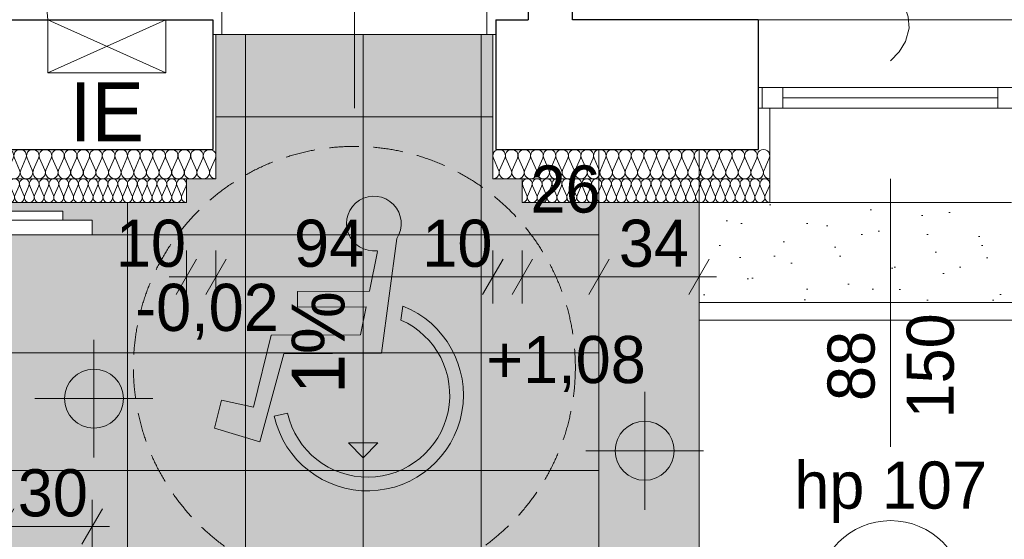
# Model space of a CAD drawing. Extents: x -613240 to -325500, y -25863 to 152403.
# Tile 42 of 254: x -425171 to -421829, y 21589 to 23353. Entities that reach past the tile are written whole.
import ezdxf

# ---------------------------------------------------------------- set-up
doc = ezdxf.new("R2010")
doc.units = 0
doc.header["$MEASUREMENT"] = 0
doc.linetypes.add('Krawędzie ukryte', pattern=[150, 100, -50])
for name, color, linetype in [('A-Okna', 7, 'Continuous'), ('Arch ocieplenie', 7, 'Continuous'), ('arch spadki', 7, 'Continuous'), ('Inwent Izolacje', 7, 'Continuous'), ('INWENT RZĘDNE', 7, 'Continuous'), ('INWENT WYMIARY', 7, 'Continuous')]:
    doc.layers.add(name, color=color, linetype=linetype)
for name, color, linetype, lineweight, true_color in [('A-Okna_Nr_Pióra__9', 7, 'Continuous', 13, 0x3dad99), ('Arch ocieplenie_Nr_Pióra__9', 7, 'Continuous', 13, 0x3dad99), ('Arch okna_Nr_Pióra__82', 7, 'Continuous', 20, 0xaaaaaa), ('Arch opisy_Nr_Pióra__9', 7, 'Continuous', 13, 0x3dad99), ('Arch wykończenie_Nr_Pióra__3', 7, 'Continuous', 18, 0xff6600), ('Arch wykończenie_Nr_Pióra__81', 7, 'Continuous', 9, 0x6a6a6a), ('Arch wykończenie_Nr_Pióra__82', 7, 'Continuous', 20, 0xaaaaaa), ('Arch wyposarzenie_Nr_Pióra__2', 7, 'Continuous', 13, 0x7f7f7f), ('instalacja CO_Nr_Pióra__88', 7, 'Continuous', 20, 0xfd4435), ('INSTALACJA IE_Nr_Pióra__88', 7, 'Continuous', 20, 0xfd4435), ('Inwent Izolacje_Nr_Pióra__2', 7, 'Continuous', 13, 0x7f7f7f), ('INWENT OPISY_Nr_Pióra__88', 7, 'Continuous', 20, 0xfd4435), ('INWENT.ŚCIANY_Nr_Pióra__2', 7, 'Continuous', 13, 0x7f7f7f)]:
    doc.layers.add(name, color=color, linetype=linetype, lineweight=lineweight, true_color=true_color)
for name, color, linetype, lineweight in [('Arch balustrady_Nr_Pióra__41', 7, 'Continuous', 15), ('Arch drzwi_Nr_Pióra__10', 134, 'Continuous', 18), ('Arch opisy_Nr_Pióra__1', 7, 'Continuous', 25), ('Arch opisy_Nr_Pióra__21', 7, 'Continuous', 9), ('arch spadki_Nr_Pióra__21', 7, 'Continuous', 9), ('arch spadki_Nr_Pióra__5', 7, 'Continuous', 13), ('Arch teren_Nr_Pióra__5', 7, 'Continuous', 13), ('INWENT RZĘDNE_Nr_Pióra__21', 7, 'Continuous', 9), ('INWENT WYMIARY_Nr_Pióra__21', 7, 'Continuous', 9), ('INWENT. OKNA_Nr_Pióra__21', 7, 'Continuous', 9), ('INWENT. OKNA_Nr_Pióra__5', 7, 'Continuous', 13), ('INWENT.ŚCIANY_Nr_Pióra__1', 7, 'Continuous', 25), ('INWENT.ŚCIANY_Nr_Pióra__21', 7, 'Continuous', 9), ('Istniejące schody_Nr_Pióra__5', 7, 'Continuous', 13)]:
    doc.layers.add(name, color=color, linetype=linetype, lineweight=lineweight)
doc.styles.add('GENERATED_STYLE_1', font='txt')
doc.styles.add('GENERATED_STYLE_2', font='txt')
doc.styles.add('GENERATED_STYLE_4', font='txt')
doc.styles.add('GENERATED_STYLE_5', font='txt')
doc.dimstyles.new('GENERATED_STYLE__2', dxfattribs={"dimtxt": 160.000002, "dimasz": 91.2, "dimexe": 0.18, "dimexo": 0, "dimgap": 0.09, "dimtad": 1, "dimtih": 1, "dimtoh": 1, "dimdec": 0, "dimlfac": 0.1, "dimzin": 0, "dimdsep": 46, "dimtxsty": 'GENERATED_STYLE_1', "dimblk": 'ARROWHEAD_2', "dimblk1": 'ARROWHEAD_2', "dimblk2": 'ARROWHEAD_2', "dimcen": 0.09, "dimclrd": 7, "dimclre": 7, "dimclrt": 7, "dimazin": 0, "dimtfac": 1, "dimtdec": 4, "dimtmove": 0, "dimatfit": 3, "dimfxl": 0, "dimtolj": 1, "dimtzin": 0, "dimarcsym": 0})

# ---------------------------------------------------------------- blocks, each defined once
blk = doc.blocks.new('Izolacja cieplna 14_7', base_point=(-423464.9, 22732.6))
at = {"layer": 'Arch ocieplenie_Nr_Pióra__9', "linetype": 'Continuous'}
for p, q in [((-423463.5, 22788.8), (-423449.6, 22756.5)), ((-423446.7, 22756.5), (-423432.8, 22788.8)), ((-423429.9, 22788.8), (-423416, 22756.5)), ((-423413.1, 22756.5), (-423399.2, 22788.8)), ((-423396.3, 22788.8), (-423382.4, 22756.5)), ((-423379.5, 22756.5), (-423365.6, 22788.8)), ((-423362.7, 22788.8), (-423348.8, 22756.5)), ((-423345.9, 22756.5), (-423332, 22788.8)), ((-423329.1, 22788.8), (-423315.2, 22756.5)), ((-423312.3, 22756.5), (-423298.4, 22788.8)), ((-423295.5, 22788.8), (-423281.6, 22756.5)), ((-423278.7, 22756.5), (-423264.8, 22788.8)), ((-423261.9, 22788.8), (-423248, 22756.5)), ((-423245.1, 22756.5), (-423231.2, 22788.8)), ((-423228.3, 22788.8), (-423214.4, 22756.5)), ((-423211.5, 22756.5), (-423197.6, 22788.8)), ((-423194.7, 22788.8), (-423180.8, 22756.5)), ((-423177.9, 22756.5), (-423164, 22788.8)), ((-423161.1, 22788.8), (-423147.2, 22756.5)), ((-423144.3, 22756.5), (-423130.4, 22788.8)), ((-423127.5, 22788.8), (-423113.6, 22756.5)), ((-423110.7, 22756.5), (-423096.8, 22788.8)), ((-423093.9, 22788.8), (-423080, 22756.5)), ((-423077.1, 22756.5), (-423063.2, 22788.8)), ((-423060.3, 22788.8), (-423046.4, 22756.5)), ((-423043.5, 22756.5), (-423029.6, 22788.8)), ((-423026.7, 22788.8), (-423012.8, 22756.5)), ((-423009.9, 22756.5), (-422996, 22788.8)), ((-422993.1, 22788.8), (-422979.2, 22756.5)), ((-422976.3, 22756.5), (-422962.4, 22788.8)), ((-422959.5, 22788.8), (-422945.6, 22756.5)), ((-422942.7, 22756.5), (-422928.8, 22788.8)), ((-422925.9, 22788.8), (-422912, 22756.5)), ((-422909.1, 22756.5), (-422895.2, 22788.8)), ((-422892.3, 22788.8), (-422878.4, 22756.5)), ((-422875.5, 22756.5), (-422861.6, 22788.8)), ((-422858.7, 22788.8), (-422844.8, 22756.5)), ((-422841.9, 22756.5), (-422828, 22788.8)), ((-422825.1, 22788.8), (-422811.2, 22756.5)), ((-422808.3, 22756.5), (-422794.4, 22788.8)), ((-422791.5, 22788.8), (-422777.6, 22756.5)), ((-422774.7, 22756.5), (-422760.8, 22788.8)), ((-422757.9, 22788.8), (-422744, 22756.5)), ((-422741.1, 22756.5), (-422727.2, 22788.8)), ((-422724.3, 22788.8), (-422710.4, 22756.5)), ((-422707.5, 22756.5), (-422693.6, 22788.8)), ((-422690.7, 22788.8), (-422676.8, 22756.5)), ((-422673.9, 22756.5), (-422660, 22788.8)), ((-422657.1, 22788.8), (-422643.2, 22756.5)), ((-422640.3, 22756.5), (-422626.4, 22788.8))]:
    blk.add_line(p, q, dxfattribs=at)
for centre, start_param, end_param in [((-423448.1, 22795.6), 4.299595, 8.266775), ((-423414.5, 22795.6), 4.299595, 8.266775), ((-423380.9, 22795.6), 4.299595, 8.266775), ((-423347.3, 22795.6), 4.299595, 8.266775), ((-423313.7, 22795.6), 4.299595, 8.266775), ((-423280.1, 22795.6), 4.299595, 8.266775), ((-423246.5, 22795.6), 4.299595, 8.266775), ((-423212.9, 22795.6), 4.299595, 8.266775), ((-423179.3, 22795.6), 4.299595, 8.266775), ((-423145.7, 22795.6), 4.299595, 8.266775), ((-423112.1, 22795.6), 4.299595, 8.266775), ((-423078.5, 22795.6), 4.299595, 8.266775), ((-423044.9, 22795.6), 4.299595, 8.266775), ((-423011.3, 22795.6), 4.299595, 8.266775), ((-422977.7, 22795.6), 4.299595, 8.266775), ((-422944.1, 22795.6), 4.299595, 8.266775), ((-422910.5, 22795.6), 4.299595, 8.266775), ((-422876.9, 22795.6), 4.299595, 8.266775), ((-422843.3, 22795.6), 4.299595, 8.266775), ((-422809.7, 22795.6), 4.299595, 8.266775), ((-422776.1, 22795.6), 4.299595, 8.266775), ((-422742.5, 22795.6), 4.299595, 8.266775), ((-422708.9, 22795.6), 4.299595, 8.266775), ((-422675.3, 22795.6), 4.299595, 8.266775), ((-422641.7, 22795.6), 4.299595, 8.266775), ((-423464.9, 22749.6), 3.141593, 5.125182), ((-423431.3, 22749.6), 1.158004, 5.125183), ((-423397.7, 22749.6), 1.158004, 5.125183), ((-423364.1, 22749.6), 1.158004, 5.125183), ((-423330.5, 22749.6), 1.158004, 5.125183), ((-423296.9, 22749.6), 1.158004, 5.125183), ((-423263.3, 22749.6), 1.158004, 5.125183), ((-423229.7, 22749.6), 1.158004, 5.125183), ((-423196.1, 22749.6), 1.158004, 5.125183), ((-423162.5, 22749.6), 1.158004, 5.125183), ((-423128.9, 22749.6), 1.158004, 5.125183), ((-423095.3, 22749.6), 1.158004, 5.125183), ((-423061.7, 22749.6), 1.158004, 5.125183), ((-423028.1, 22749.6), 1.158004, 5.125183), ((-422994.5, 22749.6), 1.158004, 5.125183), ((-422960.9, 22749.6), 1.158004, 5.125183), ((-422927.3, 22749.6), 1.158004, 5.125183), ((-422893.7, 22749.6), 1.158004, 5.125183), ((-422860.1, 22749.6), 1.158004, 5.125183), ((-422826.5, 22749.6), 1.158004, 5.125183), ((-422792.9, 22749.6), 1.158004, 5.125183), ((-422759.3, 22749.6), 1.158004, 5.125183), ((-422725.7, 22749.6), 1.158004, 5.125183), ((-422692.1, 22749.6), 1.158004, 5.125183), ((-422658.5, 22749.6), 1.158004, 5.125183), ((-422624.9, 22749.6), 1.158004, 3.141593)]:
    blk.add_ellipse(centre, major_axis=(0, 17), ratio=0.987397, start_param=start_param, end_param=end_param, dxfattribs=at)
blk = doc.blocks.new('Izolacja cieplna 14_8', base_point=(-425404.9, 22732.6))
at = {"layer": 'Arch ocieplenie_Nr_Pióra__9', "linetype": 'Continuous'}
for p, q in [((-425403.5, 22788.8), (-425389.7, 22756.5)), ((-425386.9, 22756.5), (-425373, 22788.8)), ((-425370.2, 22788.8), (-425356.3, 22756.5)), ((-425353.5, 22756.5), (-425339.7, 22788.8)), ((-425336.9, 22788.8), (-425323, 22756.5)), ((-425320.2, 22756.5), (-425306.3, 22788.8)), ((-425303.5, 22788.8), (-425289.7, 22756.5)), ((-425286.9, 22756.5), (-425273, 22788.8)), ((-425270.2, 22788.8), (-425256.3, 22756.5)), ((-425253.5, 22756.5), (-425239.7, 22788.8)), ((-425236.9, 22788.8), (-425223, 22756.5)), ((-425220.2, 22756.5), (-425206.3, 22788.8)), ((-425203.5, 22788.8), (-425189.7, 22756.5)), ((-425186.9, 22756.5), (-425173, 22788.8)), ((-425170.2, 22788.8), (-425156.3, 22756.5)), ((-425153.5, 22756.5), (-425139.7, 22788.8)), ((-425136.9, 22788.8), (-425123, 22756.5)), ((-425120.2, 22756.5), (-425106.3, 22788.8)), ((-425103.5, 22788.8), (-425089.7, 22756.5)), ((-425086.9, 22756.5), (-425073, 22788.8)), ((-425070.2, 22788.8), (-425056.3, 22756.5)), ((-425053.5, 22756.5), (-425039.7, 22788.8)), ((-425036.9, 22788.8), (-425023, 22756.5)), ((-425020.2, 22756.5), (-425006.3, 22788.8)), ((-425003.5, 22788.8), (-424989.7, 22756.5)), ((-424986.9, 22756.5), (-424973, 22788.8)), ((-424970.2, 22788.8), (-424956.3, 22756.5)), ((-424953.5, 22756.5), (-424939.7, 22788.8)), ((-424936.9, 22788.8), (-424923, 22756.5)), ((-424920.2, 22756.5), (-424906.3, 22788.8)), ((-424903.5, 22788.8), (-424889.7, 22756.5)), ((-424886.9, 22756.5), (-424873, 22788.8)), ((-424870.2, 22788.8), (-424856.3, 22756.5)), ((-424853.5, 22756.5), (-424839.7, 22788.8)), ((-424836.9, 22788.8), (-424823, 22756.5)), ((-424820.2, 22756.5), (-424806.3, 22788.8)), ((-424803.5, 22788.8), (-424789.7, 22756.5)), ((-424786.9, 22756.5), (-424773, 22788.8)), ((-424770.2, 22788.8), (-424756.3, 22756.5)), ((-424753.5, 22756.5), (-424739.7, 22788.8)), ((-424736.9, 22788.8), (-424723, 22756.5)), ((-424720.2, 22756.5), (-424706.3, 22788.8)), ((-424703.5, 22788.8), (-424689.7, 22756.5)), ((-424686.9, 22756.5), (-424673, 22788.8)), ((-424670.2, 22788.8), (-424656.3, 22756.5)), ((-424653.5, 22756.5), (-424639.7, 22788.8)), ((-424636.9, 22788.8), (-424623, 22756.5)), ((-424620.2, 22756.5), (-424606.3, 22788.8))]:
    blk.add_line(p, q, dxfattribs=at)
for centre, start_param, end_param in [((-425388.3, 22795.6), 4.299595, 8.266775), ((-425354.9, 22795.6), 4.299595, 8.266775), ((-425321.6, 22795.6), 4.299595, 8.266775), ((-425288.3, 22795.6), 4.299595, 8.266775), ((-425254.9, 22795.6), 4.299595, 8.266775), ((-425221.6, 22795.6), 4.299595, 8.266775), ((-425188.3, 22795.6), 4.299595, 8.266775), ((-425154.9, 22795.6), 4.299595, 8.266775), ((-425121.6, 22795.6), 4.299595, 8.266775), ((-425088.3, 22795.6), 4.299595, 8.266775), ((-425054.9, 22795.6), 4.299595, 8.266775), ((-425021.6, 22795.6), 4.299595, 8.266775), ((-424988.3, 22795.6), 4.299595, 8.266775), ((-424954.9, 22795.6), 4.299595, 8.266775), ((-424921.6, 22795.6), 4.299595, 8.266775), ((-424888.3, 22795.6), 4.299595, 8.266775), ((-424854.9, 22795.6), 4.299595, 8.266775), ((-424821.6, 22795.6), 4.299595, 8.266775), ((-424788.3, 22795.6), 4.299595, 8.266775), ((-424754.9, 22795.6), 4.299595, 8.266775), ((-424721.6, 22795.6), 4.299595, 8.266775), ((-424688.3, 22795.6), 4.299595, 8.266775), ((-424654.9, 22795.6), 4.299595, 8.266775), ((-424621.6, 22795.6), 4.299595, 8.266775), ((-425404.9, 22749.6), 3.141593, 5.125182), ((-425371.6, 22749.6), 1.158004, 5.125183), ((-425338.3, 22749.6), 1.158004, 5.125183), ((-425304.9, 22749.6), 1.158004, 5.125183), ((-425271.6, 22749.6), 1.158004, 5.125183), ((-425238.3, 22749.6), 1.158004, 5.125183), ((-425204.9, 22749.6), 1.158004, 5.125183), ((-425171.6, 22749.6), 1.158004, 5.125183), ((-425138.3, 22749.6), 1.158004, 5.125183), ((-425104.9, 22749.6), 1.158004, 5.125183), ((-425071.6, 22749.6), 1.158004, 5.125183), ((-425038.3, 22749.6), 1.158004, 5.125183), ((-425004.9, 22749.6), 1.158004, 5.125183), ((-424971.6, 22749.6), 1.158004, 5.125183), ((-424938.3, 22749.6), 1.158004, 5.125183), ((-424904.9, 22749.6), 1.158004, 5.125183), ((-424871.6, 22749.6), 1.158004, 5.125183), ((-424838.3, 22749.6), 1.158004, 5.125183), ((-424804.9, 22749.6), 1.158004, 5.125183), ((-424771.6, 22749.6), 1.158004, 5.125183), ((-424738.3, 22749.6), 1.158004, 5.125183), ((-424704.9, 22749.6), 1.158004, 5.125183), ((-424671.6, 22749.6), 1.158004, 5.125183), ((-424638.3, 22749.6), 1.158004, 5.125183), ((-424604.9, 22749.6), 1.158004, 3.141593)]:
    blk.add_ellipse(centre, major_axis=(0, 17), ratio=0.97956, start_param=start_param, end_param=end_param, dxfattribs=at)
blk = doc.blocks.new('Izolacja cieplna 14_257', base_point=(-425404.9, 22812.6))
at = {"layer": 'Inwent Izolacje_Nr_Pióra__2', "linetype": 'Continuous'}
for p, q in [((-425403.1, 22882.8), (-425385.3, 22842.4)), ((-425381.7, 22842.4), (-425363.9, 22882.8)), ((-425360.3, 22882.8), (-425342.5, 22842.4)), ((-425338.9, 22842.4), (-425321, 22882.8)), ((-425317.4, 22882.8), (-425299.6, 22842.4)), ((-425296, 22842.4), (-425278.2, 22882.8)), ((-425274.6, 22882.8), (-425256.7, 22842.4)), ((-425253.1, 22842.4), (-425235.3, 22882.8)), ((-425231.7, 22882.8), (-425213.9, 22842.4)), ((-425210.3, 22842.4), (-425192.5, 22882.8)), ((-425188.9, 22882.8), (-425171, 22842.4)), ((-425167.4, 22842.4), (-425149.6, 22882.8)), ((-425146, 22882.8), (-425128.2, 22842.4)), ((-425124.6, 22842.4), (-425106.7, 22882.8)), ((-425103.1, 22882.8), (-425085.3, 22842.4)), ((-425081.7, 22842.4), (-425063.9, 22882.8)), ((-425060.3, 22882.8), (-425042.5, 22842.4)), ((-425038.9, 22842.4), (-425021, 22882.8)), ((-425017.4, 22882.8), (-424999.6, 22842.4)), ((-424996, 22842.4), (-424978.2, 22882.8)), ((-424974.6, 22882.8), (-424956.7, 22842.4)), ((-424953.1, 22842.4), (-424935.3, 22882.8)), ((-424931.7, 22882.8), (-424913.9, 22842.4)), ((-424910.3, 22842.4), (-424892.5, 22882.8)), ((-424888.9, 22882.8), (-424871, 22842.4)), ((-424867.4, 22842.4), (-424849.6, 22882.8)), ((-424846, 22882.8), (-424828.2, 22842.4)), ((-424824.6, 22842.4), (-424806.7, 22882.8)), ((-424803.1, 22882.8), (-424785.3, 22842.4)), ((-424781.7, 22842.4), (-424763.9, 22882.8)), ((-424760.3, 22882.8), (-424742.5, 22842.4)), ((-424738.9, 22842.4), (-424721, 22882.8)), ((-424717.4, 22882.8), (-424699.6, 22842.4)), ((-424696, 22842.4), (-424678.2, 22882.8)), ((-424674.6, 22882.8), (-424656.7, 22842.4)), ((-424653.1, 22842.4), (-424635.3, 22882.8)), ((-424631.7, 22882.8), (-424613.9, 22842.4)), ((-424610.3, 22842.4), (-424592.5, 22882.8)), ((-424588.9, 22882.8), (-424571, 22842.4)), ((-424567.4, 22842.4), (-424549.6, 22882.8)), ((-424546, 22882.8), (-424528.2, 22842.4)), ((-424524.6, 22842.4), (-424506.7, 22882.8))]:
    blk.add_line(p, q, dxfattribs=at)
for centre, start_param, end_param in [((-425383.5, 22891.3), 5.870392, 9.837571), ((-425340.7, 22891.3), 5.870392, 9.837571), ((-425297.8, 22891.3), 5.870392, 9.837571), ((-425254.9, 22891.3), 5.870392, 9.837571), ((-425212.1, 22891.3), 5.870392, 9.837571), ((-425169.2, 22891.3), 5.870392, 9.837571), ((-425126.4, 22891.3), 5.870392, 9.837571), ((-425083.5, 22891.3), 5.870392, 9.837571), ((-425040.7, 22891.3), 5.870392, 9.837571), ((-424997.8, 22891.3), 5.870392, 9.837571), ((-424954.9, 22891.3), 5.870392, 9.837571), ((-424912.1, 22891.3), 5.870392, 9.837571), ((-424869.2, 22891.3), 5.870392, 9.837571), ((-424826.4, 22891.3), 5.870392, 9.837571), ((-424783.5, 22891.3), 5.870392, 9.837571), ((-424740.7, 22891.3), 5.870392, 9.837571), ((-424697.8, 22891.3), 5.870392, 9.837571), ((-424654.9, 22891.3), 5.870392, 9.837571), ((-424612.1, 22891.3), 5.870392, 9.837571), ((-424569.2, 22891.3), 5.870392, 9.837571), ((-424526.4, 22891.3), 5.870392, 9.837571), ((-425404.9, 22833.9), 4.712389, 6.695979), ((-425362.1, 22833.9), 2.7288, 6.695979), ((-425319.2, 22833.9), 2.7288, 6.695979), ((-425276.4, 22833.9), 2.7288, 6.695979), ((-425233.5, 22833.9), 2.7288, 6.695979), ((-425190.7, 22833.9), 2.7288, 6.695979), ((-425147.8, 22833.9), 2.7288, 6.695979), ((-425104.9, 22833.9), 2.7288, 6.695979), ((-425062.1, 22833.9), 2.7288, 6.695979), ((-425019.2, 22833.9), 2.7288, 6.695979), ((-424976.4, 22833.9), 2.7288, 6.695979), ((-424933.5, 22833.9), 2.7288, 6.695979), ((-424890.7, 22833.9), 2.7288, 6.695979), ((-424847.8, 22833.9), 2.7288, 6.695979), ((-424804.9, 22833.9), 2.7288, 6.695979), ((-424762.1, 22833.9), 2.7288, 6.695979), ((-424719.2, 22833.9), 2.7288, 6.695979), ((-424676.4, 22833.9), 2.7288, 6.695979), ((-424633.5, 22833.9), 2.7288, 6.695979), ((-424590.7, 22833.9), 2.7288, 6.695979), ((-424547.8, 22833.9), 2.7288, 6.695979), ((-424504.9, 22833.9), 2.7288, 4.712389)]:
    blk.add_ellipse(centre, major_axis=(21.4, 0), ratio=0.992498, start_param=start_param, end_param=end_param, dxfattribs=at)
blk = doc.blocks.new('Izolacja cieplna 14_258', base_point=(-423564.9, 22812.6))
at = {"layer": 'Inwent Izolacje_Nr_Pióra__2', "linetype": 'Continuous'}
for p, q in [((-423563.2, 22882.8), (-423545.4, 22842.4)), ((-423541.8, 22842.4), (-423524, 22882.8)), ((-423520.4, 22882.8), (-423502.7, 22842.4)), ((-423499.1, 22842.4), (-423481.3, 22882.8)), ((-423477.7, 22882.8), (-423459.9, 22842.4)), ((-423456.3, 22842.4), (-423438.6, 22882.8)), ((-423435, 22882.8), (-423417.2, 22842.4)), ((-423413.6, 22842.4), (-423395.8, 22882.8)), ((-423392.2, 22882.8), (-423374.5, 22842.4)), ((-423370.9, 22842.4), (-423353.1, 22882.8)), ((-423349.5, 22882.8), (-423331.7, 22842.4)), ((-423328.2, 22842.4), (-423310.4, 22882.8)), ((-423306.8, 22882.8), (-423289, 22842.4)), ((-423285.4, 22842.4), (-423267.7, 22882.8)), ((-423264.1, 22882.8), (-423246.3, 22842.4)), ((-423242.7, 22842.4), (-423224.9, 22882.8)), ((-423221.3, 22882.8), (-423203.6, 22842.4)), ((-423200, 22842.4), (-423182.2, 22882.8)), ((-423178.6, 22882.8), (-423160.8, 22842.4)), ((-423157.2, 22842.4), (-423139.5, 22882.8)), ((-423135.9, 22882.8), (-423118.1, 22842.4)), ((-423114.5, 22842.4), (-423096.7, 22882.8)), ((-423093.2, 22882.8), (-423075.4, 22842.4)), ((-423071.8, 22842.4), (-423054, 22882.8)), ((-423050.4, 22882.8), (-423032.7, 22842.4)), ((-423029.1, 22842.4), (-423011.3, 22882.8)), ((-423007.7, 22882.8), (-422989.9, 22842.4)), ((-422986.3, 22842.4), (-422968.6, 22882.8)), ((-422965, 22882.8), (-422947.2, 22842.4)), ((-422943.6, 22842.4), (-422925.8, 22882.8)), ((-422922.2, 22882.8), (-422904.5, 22842.4)), ((-422900.9, 22842.4), (-422883.1, 22882.8)), ((-422879.5, 22882.8), (-422861.7, 22842.4)), ((-422858.2, 22842.4), (-422840.4, 22882.8)), ((-422836.8, 22882.8), (-422819, 22842.4)), ((-422815.4, 22842.4), (-422797.7, 22882.8)), ((-422794.1, 22882.8), (-422776.3, 22842.4)), ((-422772.7, 22842.4), (-422754.9, 22882.8)), ((-422751.3, 22882.8), (-422733.6, 22842.4)), ((-422730, 22842.4), (-422712.2, 22882.8)), ((-422708.6, 22882.8), (-422690.8, 22842.4)), ((-422687.2, 22842.4), (-422669.5, 22882.8)), ((-422665.9, 22882.8), (-422648.1, 22842.4)), ((-422644.5, 22842.4), (-422626.7, 22882.8))]:
    blk.add_line(p, q, dxfattribs=at)
for centre, start_param, end_param in [((-423543.6, 22891.3), 5.870392, 9.837571), ((-423500.9, 22891.3), 5.870392, 9.837571), ((-423458.1, 22891.3), 5.870392, 9.837571), ((-423415.4, 22891.3), 5.870392, 9.837571), ((-423372.7, 22891.3), 5.870392, 9.837571), ((-423329.9, 22891.3), 5.870392, 9.837571), ((-423287.2, 22891.3), 5.870392, 9.837571), ((-423244.5, 22891.3), 5.870392, 9.837571), ((-423201.8, 22891.3), 5.870392, 9.837571), ((-423159, 22891.3), 5.870392, 9.837571), ((-423116.3, 22891.3), 5.870392, 9.837571), ((-423073.6, 22891.3), 5.870392, 9.837571), ((-423030.9, 22891.3), 5.870392, 9.837571), ((-422988.1, 22891.3), 5.870392, 9.837571), ((-422945.4, 22891.3), 5.870392, 9.837571), ((-422902.7, 22891.3), 5.870392, 9.837571), ((-422859.9, 22891.3), 5.870392, 9.837571), ((-422817.2, 22891.3), 5.870392, 9.837571), ((-422774.5, 22891.3), 5.870392, 9.837571), ((-422731.8, 22891.3), 5.870392, 9.837571), ((-422689, 22891.3), 5.870392, 9.837571), ((-422646.3, 22891.3), 5.870392, 9.837571), ((-423564.9, 22833.9), 4.712389, 6.695979), ((-423522.2, 22833.9), 2.7288, 6.695979), ((-423479.5, 22833.9), 2.7288, 6.695979), ((-423436.8, 22833.9), 2.7288, 6.695979), ((-423394, 22833.9), 2.7288, 6.695979), ((-423351.3, 22833.9), 2.7288, 6.695979), ((-423308.6, 22833.9), 2.7288, 6.695979), ((-423265.9, 22833.9), 2.7288, 6.695979), ((-423223.1, 22833.9), 2.7288, 6.695979), ((-423180.4, 22833.9), 2.7288, 6.695979), ((-423137.7, 22833.9), 2.7288, 6.695979), ((-423094.9, 22833.9), 2.7288, 6.695979), ((-423052.2, 22833.9), 2.7288, 6.695979), ((-423009.5, 22833.9), 2.7288, 6.695979), ((-422966.8, 22833.9), 2.7288, 6.695979), ((-422924, 22833.9), 2.7288, 6.695979), ((-422881.3, 22833.9), 2.7288, 6.695979), ((-422838.6, 22833.9), 2.7288, 6.695979), ((-422795.9, 22833.9), 2.7288, 6.695979), ((-422753.1, 22833.9), 2.7288, 6.695979), ((-422710.4, 22833.9), 2.7288, 6.695979), ((-422667.7, 22833.9), 2.7288, 6.695979), ((-422624.9, 22833.9), 2.7288, 4.712389)]:
    blk.add_ellipse(centre, major_axis=(21.4, 0), ratio=0.995514, start_param=start_param, end_param=end_param, dxfattribs=at)
blk = doc.blocks.new('Linia_20', base_point=(-424004.9, 22431.3))
at = {"layer": 'arch spadki_Nr_Pióra__21', "linetype": 'Continuous'}
blk.add_hatch(color=256, dxfattribs=at).paths.add_polyline_path([(-424004.9, 21866.1), (-424054.9, 21916.1), (-423954.9, 21916.1)], flags=0)
for p, q in [((-424004.9, 21866.1), (-424054.9, 21916.1)), ((-424054.9, 21916.1), (-423954.9, 21916.1)), ((-424004.9, 21866.1), (-423954.9, 21916.1))]:
    blk.add_line(p, q, dxfattribs=at)
at = {"layer": 'arch spadki_Nr_Pióra__5', "linetype": 'Continuous'}
blk.add_line((-424004.9, 22431.3), (-424004.9, 21916.1), dxfattribs=at)
blk = doc.blocks.new('Krzywa_6', base_point=(-422214.9, 23212.6))
at = {"layer": 'A-Okna_Nr_Pióra__9', "linetype": 'Continuous'}
blk.add_hatch(color=256, dxfattribs=at).paths.add_polyline_path([(-422214.9, 23683.2), (-422215.4, 23612.5), (-422285.7, 23683.6)], flags=0)
for p, q in [((-422214.9, 23683.2), (-422285.7, 23683.6)), ((-422215.4, 23612.5), (-422285.7, 23683.6)), ((-422214.9, 23683.2), (-422215.4, 23612.5))]:
    blk.add_line(p, q, dxfattribs=at)
at = {"layer": 'A-Okna_Nr_Pióra__9', "linetype": 'Continuous', "flags": 128}
blk.add_lwpolyline([(-422214.9, 23212.6), (-422185.8, 23243.8), (-422164.5, 23278.8), (-422152.3, 23323.5), (-422154.9, 23362.2), (-422167.8, 23398.7), (-422214.9, 23463.2), (-422274.6, 23536.5), (-422281.7, 23568.5), (-422277.7, 23598.4), (-422250.5, 23648)], dxfattribs=at)
blk = doc.blocks.new('*D652')
at = {"layer": 'INWENT WYMIARY_Nr_Pióra__21', "linetype": 'Continuous'}
for p, q in [((-424604.9, 22389.7), (-424604.9, 22569.7)), ((-424504.9, 22389.7), (-424504.9, 22569.7)), ((-424570.3, 22539.7), (-424639.6, 22419.7)), ((-424470.3, 22539.7), (-424539.6, 22419.7)), ((-424663.6, 22479.7), (-424604.9, 22479.7)), ((-424604.9, 22479.7), (-424504.9, 22479.7))]:
    blk.add_line(p, q, dxfattribs=at)
at = {"layer": 'INWENT WYMIARY_Nr_Pióra__21', "char_height": 160, "attachment_point": 7, "style": 'GENERATED_STYLE_1'}
for s, insert in [('{26}', (-423437.3, 22695.7)), ('{10}', (-424844.4, 22511.7)), ('{94}', (-424239.7, 22511.7)), ('{10}', (-423804.4, 22511.7)), ('{34}', (-423137.3, 22511.7))]:
    blk.add_mtext(s, dxfattribs=dict(at, insert=insert))
blk = doc.blocks.new('ARROWHEAD_2')
at = {"color": 0, "linetype": 'Continuous', "lineweight": 0}
for p, q in [((-0.378, -0.655), (0.378, 0.655)), ((0, 0), (-1, 0))]:
    blk.add_line(p, q, dxfattribs=at)
blk = doc.blocks.new('*D653')
at = {"layer": 'INWENT WYMIARY_Nr_Pióra__21', "linetype": 'Continuous'}
for p, q in [((-424504.9, 22389.7), (-424504.9, 22569.7)), ((-423564.9, 22389.7), (-423564.9, 22569.7)), ((-424470.3, 22539.7), (-424539.6, 22419.7)), ((-423530.3, 22539.7), (-423599.6, 22419.7)), ((-424504.9, 22479.7), (-423564.9, 22479.7))]:
    blk.add_line(p, q, dxfattribs=at)
at = {"layer": 'INWENT WYMIARY_Nr_Pióra__21', "char_height": 160, "attachment_point": 7, "style": 'GENERATED_STYLE_1'}
for s, insert in [('{26}', (-423437.3, 22695.7)), ('{10}', (-424844.4, 22511.7)), ('{94}', (-424239.7, 22511.7)), ('{10}', (-423804.4, 22511.7)), ('{34}', (-423137.3, 22511.7))]:
    blk.add_mtext(s, dxfattribs=dict(at, insert=insert))
blk = doc.blocks.new('*D654')
at = {"layer": 'INWENT WYMIARY_Nr_Pióra__21', "linetype": 'Continuous'}
for p, q in [((-423564.9, 22389.7), (-423564.9, 22569.7)), ((-423464.9, 22389.7), (-423464.9, 22569.7)), ((-423530.3, 22539.7), (-423599.6, 22419.7)), ((-423430.3, 22539.7), (-423499.6, 22419.7)), ((-423564.9, 22479.7), (-423464.9, 22479.7))]:
    blk.add_line(p, q, dxfattribs=at)
at = {"layer": 'INWENT WYMIARY_Nr_Pióra__21', "char_height": 160, "attachment_point": 7, "style": 'GENERATED_STYLE_1'}
for s, insert in [('{26}', (-423437.3, 22695.7)), ('{10}', (-424844.4, 22511.7)), ('{94}', (-424239.7, 22511.7)), ('{10}', (-423804.4, 22511.7)), ('{34}', (-423137.3, 22511.7))]:
    blk.add_mtext(s, dxfattribs=dict(at, insert=insert))
blk = doc.blocks.new('*D655')
at = {"layer": 'INWENT WYMIARY_Nr_Pióra__21', "linetype": 'Continuous'}
for p, q in [((-423464.9, 22389.7), (-423464.9, 22569.7)), ((-423204.9, 22389.7), (-423204.9, 22569.7)), ((-423430.3, 22539.7), (-423499.6, 22419.7)), ((-423170.3, 22539.7), (-423239.6, 22419.7)), ((-423464.9, 22479.7), (-423204.9, 22479.7))]:
    blk.add_line(p, q, dxfattribs=at)
at = {"layer": 'INWENT WYMIARY_Nr_Pióra__21', "char_height": 160, "attachment_point": 7, "style": 'GENERATED_STYLE_1'}
for s, insert in [('{26}', (-423437.3, 22695.7)), ('{10}', (-424844.4, 22511.7)), ('{94}', (-424239.7, 22511.7)), ('{10}', (-423804.4, 22511.7)), ('{34}', (-423137.3, 22511.7))]:
    blk.add_mtext(s, dxfattribs=dict(at, insert=insert))
blk = doc.blocks.new('*D656')
at = {"layer": 'INWENT WYMIARY_Nr_Pióra__21', "linetype": 'Continuous'}
for p, q in [((-423204.9, 22389.7), (-423204.9, 22569.7)), ((-422864.9, 22389.7), (-422864.9, 22569.7)), ((-423170.3, 22539.7), (-423239.6, 22419.7)), ((-422899.6, 22419.7), (-422830.3, 22539.7)), ((-423204.9, 22479.7), (-422864.9, 22479.7)), ((-422864.9, 22479.7), (-422806.3, 22479.7))]:
    blk.add_line(p, q, dxfattribs=at)
at = {"layer": 'INWENT WYMIARY_Nr_Pióra__21', "char_height": 160, "attachment_point": 7, "style": 'GENERATED_STYLE_1'}
for s, insert in [('{26}', (-423437.3, 22695.7)), ('{10}', (-424844.4, 22511.7)), ('{94}', (-424239.7, 22511.7)), ('{10}', (-423804.4, 22511.7)), ('{34}', (-423137.3, 22511.7))]:
    blk.add_mtext(s, dxfattribs=dict(at, insert=insert))
blk = doc.blocks.new('*D657')
at = {"layer": 'INWENT WYMIARY_Nr_Pióra__21', "linetype": 'Continuous'}
for p, q in [((-425224.9, 21542.8), (-425224.9, 21722.8)), ((-424924.9, 21542.8), (-424924.9, 21722.8)), ((-425190.3, 21692.8), (-425259.6, 21572.8)), ((-424959.6, 21572.8), (-424890.3, 21692.8)), ((-425283.6, 21632.8), (-425224.9, 21632.8)), ((-425224.9, 21632.8), (-424924.9, 21632.8)), ((-424924.9, 21632.8), (-424866.3, 21632.8))]:
    blk.add_line(p, q, dxfattribs=at)
at = {"layer": 'INWENT WYMIARY_Nr_Pióra__21', "insert": (-425177.3, 21664.8), "char_height": 160, "attachment_point": 7, "style": 'GENERATED_STYLE_1'}
blk.add_mtext('{30}', dxfattribs=at)
blk = doc.blocks.new('Koty wysokościowe_16', base_point=(-423049.5, 21889.6))
at = {"layer": 'INWENT RZĘDNE_Nr_Pióra__21', "linetype": 'Continuous'}
for points in [[(-423049.5, 21889.6), (-422949.5, 21889.6), (-422957.1, 21927.9), (-422978.8, 21960.3), (-423011.2, 21982), (-423049.5, 21989.6)], [(-423049.5, 21889.6), (-423149.5, 21889.6), (-423141.9, 21851.3), (-423120.2, 21818.9), (-423087.8, 21797.2), (-423049.5, 21789.6)]]:
    blk.add_hatch(color=256, dxfattribs=at).paths.add_polyline_path(points, flags=0)
for p, q in [((-423049.5, 21689.6), (-423049.5, 22089.6)), ((-423249.5, 21889.6), (-422849.5, 21889.6))]:
    blk.add_line(p, q, dxfattribs=at)
blk.add_circle((-423049.5, 21889.6), 100, dxfattribs=at)
at = {"layer": 'INWENT RZĘDNE_Nr_Pióra__21', "insert": (-423587.3, 22089.6), "char_height": 160, "attachment_point": 7, "style": 'GENERATED_STYLE_2'}
blk.add_mtext('{+1,08}', dxfattribs=at)
blk = doc.blocks.new('Koty wysokościowe_17', base_point=(-424918.9, 22066.6))
at = {"layer": 'INWENT RZĘDNE_Nr_Pióra__21', "linetype": 'Continuous'}
for points in [[(-424918.9, 22066.6), (-424818.9, 22066.6), (-424826.5, 22104.9), (-424848.2, 22137.3), (-424880.6, 22159), (-424918.9, 22166.6)], [(-424918.9, 22066.6), (-425018.9, 22066.6), (-425011.3, 22028.3), (-424989.6, 21995.9), (-424957.1, 21974.2), (-424918.9, 21966.6)]]:
    blk.add_hatch(color=256, dxfattribs=at).paths.add_polyline_path(points, flags=0)
for p, q in [((-424918.9, 21866.6), (-424918.9, 22266.6)), ((-425118.9, 22066.6), (-424718.9, 22066.6))]:
    blk.add_line(p, q, dxfattribs=at)
blk.add_circle((-424918.9, 22066.6), 100, dxfattribs=at)
at = {"layer": 'INWENT RZĘDNE_Nr_Pióra__21', "insert": (-424779.2, 22266.6), "char_height": 160, "attachment_point": 7, "style": 'GENERATED_STYLE_2'}
blk.add_mtext('{-0,02}', dxfattribs=at)

msp = doc.modelspace()

# ---------------------------------------------------------------- hatches: boundary and pattern name
at = {"layer": 'Arch okna_Nr_Pióra__82', "linetype": 'Continuous'}
h = msp.add_hatch(dxfattribs=at)
h.set_pattern_fill('Render', color=256, style=0, pattern_type=2)
h.set_pattern_definition([(45, (0, 350), (-111.36932, 111.36932), [0, -105, 0, -157.5]), (110, (350, 350), (148.00159, 53.86817), [0, -77, 0, -133])])
h.paths.add_polyline_path([(-415304.9, 22682.6), (-415304.9, 22732.6), (-422864.9, 22732.6), (-422864.9, 22392.6), (-418494.9, 22392.6), (-418494.9, 21257.6), (-414819.7, 21257.6), (-414818.3, 22682.6)], flags=0)
h.paths.add_polyline_path([(-417224.9, 22232.6), (-417224.9, 21407.6), (-418224.9, 21407.6), (-418224.9, 22232.6)], flags=0)
h.paths.add_polyline_path([(-416424.9, 21407.6), (-416424.9, 22232.6), (-415424.9, 22232.6), (-415424.9, 21407.6)], flags=0)
at = {"layer": 'Arch wykończenie_Nr_Pióra__82', "linetype": 'Continuous', "lineweight": 0, "true_color": 0x7f7f7f}
msp.add_hatch(color=8, dxfattribs=at).paths.add_polyline_path([(-429854.9, 22622.6), (-429854.9, 21522.6), (-424974.9, 21522.6), (-424924.9, 21522.6), (-424924.9, 21472.6), (-424974.9, 21472.6), (-424974.9, 20282.6), (-422964.9, 20282.6), (-422964.9, 21422.6), (-422914.9, 21422.6), (-422914.9, 20282.6), (-422864.9, 20282.6), (-422864.9, 22732.6), (-423464.9, 22732.6), (-423464.9, 22812.6), (-423564.9, 22812.6), (-423564.9, 23302.6), (-424504.9, 23302.6), (-424504.9, 22812.6), (-424604.9, 22812.6), (-424604.9, 22732.6), (-429854.9, 22732.6), (-429854.9, 22672.6), (-429691.8, 22672.6), (-429691.8, 22702.6), (-425024.9, 22702.6), (-425024.9, 22672.6), (-424924.9, 22672.6), (-424924.9, 22622.6)], flags=0)

# ---------------------------------------------------------------- linework, layer by layer
at = {"layer": 'Arch balustrady_Nr_Pióra__41', "linetype": 'Continuous'}
for p, q in [((-425242.4, 22702.6), (-425024.9, 22702.6)), ((-425024.9, 22702.6), (-425024.9, 22672.6)), ((-430154.9, 22672.6), (-424924.9, 22672.6)), ((-424924.9, 22622.6), (-424924.9, 22672.6)), ((-430154.9, 22622.6), (-424924.9, 22622.6))]:
    msp.add_line(p, q, dxfattribs=at)
at = {"layer": 'Arch drzwi_Nr_Pióra__10', "linetype": 'Continuous'}
for p, q in [((-424484.9, 23302.6), (-424484.9, 23382.6)), ((-423584.9, 23382.6), (-423584.9, 23302.6)), ((-424514.9, 23302.6), (-424484.9, 23302.6)), ((-423584.9, 23302.6), (-423554.9, 23302.6))]:
    msp.add_line(p, q, dxfattribs=at)
at = {"layer": 'Arch opisy_Nr_Pióra__21', "linetype": 'Krawędzie ukryte'}
msp.add_circle((-424034.9, 22172.6), 750, dxfattribs=at)
at = {"layer": 'Arch opisy_Nr_Pióra__9', "linetype": 'Continuous'}
msp.add_line((-424034.9, 24177.6), (-424034.9, 23052.6), dxfattribs=at)
msp.add_circle((-422214.9, 21402.6), 250, dxfattribs=at)
at = {"layer": 'Arch teren_Nr_Pióra__5', "linetype": 'Continuous'}
for p, q in [((-418494.9, 22392.6), (-422864.9, 22392.6)), ((-418554.9, 22332.6), (-422864.9, 22332.6))]:
    msp.add_line(p, q, dxfattribs=at)
at = {"layer": 'Arch wykończenie_Nr_Pióra__3', "linetype": 'Continuous'}
for p, q in [((-424504.9, 23302.6), (-424504.9, 22812.6)), ((-423564.9, 23302.6), (-423564.9, 22812.6)), ((-422624.9, 22732.6), (-422624.9, 23052.6)), ((-424604.9, 22812.6), (-424604.9, 22732.6)), ((-424604.9, 22812.6), (-424504.9, 22812.6)), ((-423564.9, 22812.6), (-423464.9, 22812.6)), ((-423464.9, 22812.6), (-423464.9, 22732.6)), ((-425404.9, 22732.6), (-424604.9, 22732.6)), ((-423464.9, 22732.6), (-422624.9, 22732.6))]:
    msp.add_line(p, q, dxfattribs=at)
at = {"layer": 'Arch wykończenie_Nr_Pióra__81', "linetype": 'Continuous'}
for p, q in [((-424484.9, 23302.6), (-423584.9, 23302.6)), ((-424404.9, 23302.6), (-424404.9, 20282.6)), ((-424004.9, 23302.6), (-424004.9, 20282.6)), ((-423604.9, 23302.6), (-423604.9, 20282.6)), ((-423564.9, 23022.6), (-424504.9, 23022.6)), ((-424804.9, 22732.6), (-424804.9, 20282.6)), ((-423204.9, 22622.6), (-424924.9, 22622.6)), ((-423204.9, 22222.6), (-429854.9, 22222.6)), ((-423204.9, 21822.6), (-429854.9, 21822.6))]:
    msp.add_line(p, q, dxfattribs=at)
at = {"layer": 'Arch wyposarzenie_Nr_Pióra__2', "linetype": 'Continuous'}
for p, q in [((-423891.3, 22609.6), (-423943.4, 22220.5)), ((-423984.1, 22431.7), (-423956.6, 22566.5)), ((-424227.6, 22430.7), (-423984.1, 22431.7)), ((-424227.4, 22377.4), (-424227.6, 22430.7)), ((-423995, 22378.3), (-424227.4, 22377.4)), ((-424014.5, 22283.1), (-423995, 22378.3)), ((-423870.4, 22381), (-423876.8, 22333.3)), ((-424377.7, 22037.4), (-424317.6, 22281.9)), ((-424317.6, 22281.9), (-424014.5, 22283.1)), ((-424274, 22219.1), (-424355.4, 21919.9)), ((-423943.4, 22220.5), (-424274, 22219.1)), ((-424509.2, 21966.5), (-424485.9, 22061)), ((-424485.9, 22061), (-424377.7, 22037.4)), ((-424307, 22006.8), (-424261.7, 22017)), ((-424355.4, 21919.9), (-424509.2, 21966.5))]:
    msp.add_line(p, q, dxfattribs=at)
for centre, major_axis, start_param, end_param in [((-423968.8, 22660.8), (-92.9, 0), 2.558169, 7.982569), ((-423990, 22078.7), (-325.1, 0), 0.223268, 4.335653), ((-423990, 22078.7), (-278.7, 0), 0.223268, 4.29399)]:
    msp.add_ellipse(centre, major_axis=major_axis, ratio=0.999933, start_param=start_param, end_param=end_param, dxfattribs=at)
at = {"layer": 'instalacja CO_Nr_Pióra__88', "linetype": 'Continuous'}
msp.add_line((-425216.8, 24861.7), (-425074.9, 23352.6), dxfattribs=at)
at = {"layer": 'INSTALACJA IE_Nr_Pióra__88', "linetype": 'Continuous'}
for p, q in [((-425074.9, 23352.6), (-425074.9, 23172.6)), ((-425074.9, 23172.6), (-424674.9, 23352.6)), ((-425074.9, 23352.6), (-424674.9, 23172.6)), ((-425074.9, 23352.6), (-424674.9, 23352.6)), ((-424674.9, 23172.6), (-424674.9, 23352.6)), ((-425074.9, 23172.6), (-424674.9, 23172.6))]:
    msp.add_line(p, q, dxfattribs=at)
at = {"layer": 'INWENT. OKNA_Nr_Pióra__5', "linetype": 'Continuous'}
for p, q in [((-422664.9, 23122.6), (-421764.9, 23122.6)), ((-422650.9, 23122.6), (-422650.9, 23052.6)), ((-422580.9, 23122.6), (-422580.9, 23052.6)), ((-421850.9, 23122.6), (-421850.9, 23052.6)), ((-422580.9, 23087.6), (-421850.9, 23087.6)), ((-422664.9, 23052.6), (-421764.9, 23052.6)), ((-422214.9, 22812.6), (-422214.9, 21902.6))]:
    msp.add_line(p, q, dxfattribs=at)
at = {"layer": 'INWENT.ŚCIANY_Nr_Pióra__1', "linetype": 'Continuous'}
for p, q in [((-423444.9, 27312.6), (-423444.9, 23352.6)), ((-423294.9, 23352.6), (-423294.9, 27012.6)), ((-425224.9, 23352.6), (-424514.9, 23352.6)), ((-424514.9, 23352.6), (-424514.9, 22912.6)), ((-423554.9, 23352.6), (-423554.9, 22912.6)), ((-423554.9, 23352.6), (-423444.9, 23352.6)), ((-422664.9, 23352.6), (-423294.9, 23352.6)), ((-422664.9, 23352.6), (-422664.9, 22912.6)), ((-425374.9, 22912.6), (-424514.9, 22912.6)), ((-423554.9, 22912.6), (-422664.9, 22912.6))]:
    msp.add_line(p, q, dxfattribs=at)
at = {"layer": 'INWENT.ŚCIANY_Nr_Pióra__2', "linetype": 'Continuous'}
for p, q in [((-425404.9, 22812.6), (-424504.9, 22812.6)), ((-423464.9, 22812.6), (-422624.9, 22812.6))]:
    msp.add_line(p, q, dxfattribs=at)
at = {"layer": 'INWENT.ŚCIANY_Nr_Pióra__21', "linetype": 'Continuous'}
for p, q in [((-422664.9, 23352.6), (-421764.9, 23352.6)), ((-422624.9, 22732.6), (-421804.9, 22732.6))]:
    msp.add_line(p, q, dxfattribs=at)
at = {"layer": 'Istniejące schody_Nr_Pióra__5', "linetype": 'Continuous'}
for p, q in [((-423204.9, 22912.6), (-423204.9, 21422.6)), ((-422864.9, 21422.6), (-422864.9, 22912.6))]:
    msp.add_line(p, q, dxfattribs=at)

# ---------------------------------------------------------------- block references
at = {"layer": 'A-Okna', "color": 135, "linetype": 'Continuous', "lineweight": 13, "true_color": 0x3dad99}
msp.add_blockref('Krzywa_6', (-422214.9, 23212.6), dxfattribs=at)
at = {"layer": 'Arch ocieplenie', "color": 104, "linetype": 'Continuous', "lineweight": 13, "true_color": 0x029e21}
for name, p in [('Izolacja cieplna 14_8', (-425404.9, 22732.6)), ('Izolacja cieplna 14_7', (-423464.9, 22732.6))]:
    msp.add_blockref(name, p, dxfattribs=at)
at = {"layer": 'arch spadki', "linetype": 'Continuous'}
msp.add_blockref('Linia_20', (-424004.9, 22431.3), dxfattribs=at)
at = {"layer": 'Inwent Izolacje', "color": 104, "linetype": 'Continuous', "lineweight": 13, "true_color": 0x029e21}
for name, p in [('Izolacja cieplna 14_257', (-425404.9, 22812.6)), ('Izolacja cieplna 14_258', (-423564.9, 22812.6))]:
    msp.add_blockref(name, p, dxfattribs=at)
at = {"layer": 'INWENT RZĘDNE'}
for name, p in [('Koty wysokościowe_17', (-424918.9, 22066.6)), ('Koty wysokościowe_16', (-423049.5, 21889.6))]:
    msp.add_blockref(name, p, dxfattribs=at)

# ---------------------------------------------------------------- texts
at = {"layer": 'Arch opisy_Nr_Pióra__1', "linetype": 'Continuous', "insert": (-424248.2, 22431.3), "char_height": 180, "attachment_point": 3, "rotation": 90, "style": 'GENERATED_STYLE_4'}
msp.add_mtext('{1%}', dxfattribs=at)
at = {"layer": 'INWENT OPISY_Nr_Pióra__88', "linetype": 'Continuous', "insert": (-424874.9, 23140.1), "char_height": 200, "attachment_point": 2, "style": 'GENERATED_STYLE_5'}
msp.add_mtext('{IE}', dxfattribs=at)
at = {"layer": 'INWENT. OKNA_Nr_Pióra__21', "linetype": 'Continuous', "insert": (-422429.1, 22177.6), "char_height": 160, "width": 709.227, "attachment_point": 2, "rotation": 90, "line_spacing_factor": 1.007581, "style": 'GENERATED_STYLE_5'}
msp.add_mtext('{88\\P150}', dxfattribs=at)
at = {"layer": 'INWENT. OKNA_Nr_Pióra__21', "linetype": 'Continuous', "insert": (-422214.9, 21853.3), "char_height": 160, "attachment_point": 2, "style": 'GENERATED_STYLE_5'}
msp.add_mtext('{hp 107}', dxfattribs=at)

# ---------------------------------------------------------------- dimensions: what is measured, and where the dimension line sits
at = {"layer": 'INWENT WYMIARY', "linetype": 'Continuous'}
for base, p1, p2, picture, middle in [((-424604.9, 22479.7), (-424604.9, 22732.6), (-424504.9, 22812.6), '*D652', (-424723, 22591.7)), ((-424604.9, 22479.7), (-424504.9, 22812.6), (-423564.9, 22812.6), '*D653', (-424118.3, 22591.7)), ((-424604.9, 22479.7), (-423564.9, 22812.6), (-423464.9, 22732.6), '*D654', (-423683, 22591.7)), ((-424604.9, 22479.7), (-423464.9, 22732.6), (-423204.9, 22433.9), '*D655', (-423315.9, 22775.7)), ((-424604.9, 22479.7), (-423204.9, 22433.9), (-422864.9, 22446.5), '*D656', (-423015.9, 22591.7)), ((-425224.9, 21632.8), (-425224.9, 21522.6), (-424924.9, 21522.6), '*D657', (-425055.9, 21744.8))]:
    dim = msp.add_linear_dim(base=base, p1=p1, p2=p2, dimstyle='GENERATED_STYLE__2', dxfattribs=at)
    dim.commit()
    dim.dimension.update_dxf_attribs({"geometry": picture, "text_midpoint": middle})

doc.saveas('drawing.dxf')
